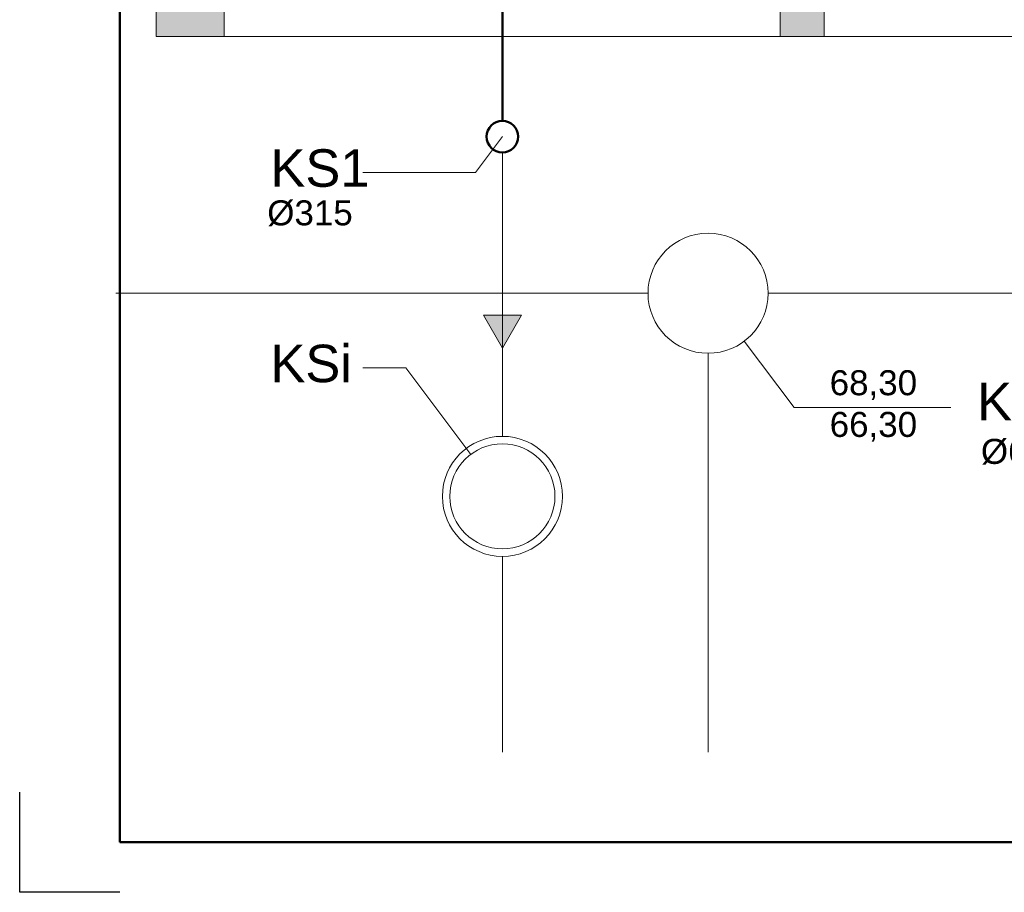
# Model space of a CAD drawing. Header units: millimetres. Extents: x -23540 to 53212, y -37964 to 41185.
# Tile 71 of 203: x -4195 to -3211, y -33145 to -32273. Entities that reach past the tile are written whole.
import ezdxf

# ---------------------------------------------------------------- set-up
doc = ezdxf.new("R2010")
doc.units = ezdxf.units.MM
doc.linetypes.add('DIVIDEX2', pattern=[2.5, 1, -0.5, 0, -0.5, 0, -0.5])
doc.layers.get('0').update_dxf_attribs({"lineweight": 18})
for name, color, linetype, lineweight in [('BA_KS_ist.', 34, 'Continuous', 50), ('M_Ramki do druku', 7, 'Continuous', 18), ('M_Ramki rysunków', 2, 'Continuous', 18), ('MM_KS_OPISY', 7, 'Continuous', 9), ('mm_sprężone', 7, 'Continuous', 50), ('mm_wentylacja_bloki', 7, 'Continuous', 18), ('PG_ŚCIANY_DZIAŁOWE', 3, 'Continuous', 18), ('Przekrojowa', 60, 'Continuous', 18)]:
    doc.layers.add(name, color=color, linetype=linetype, lineweight=lineweight)
doc.styles.get("Standard").update_dxf_attribs({"font": 'arial.ttf'})

# ---------------------------------------------------------------- blocks, each defined once
blk = doc.blocks.new('ksstrz')
at = {"layer": 'mm_sprężone', "linetype": 'DIVIDEX2', "lineweight": 30}
h = blk.add_hatch(color=256, dxfattribs=at)
h.dxf.hatch_style = 1
h.paths.add_polyline_path([(28045.5, -44864.49), (28060.5, -44838.51), (28030.5, -44838.51)])
at = {"layer": 'mm_wentylacja_bloki'}
for p, q in [((28030.5, -44838.51), (28045.5, -44864.49)), ((28060.5, -44838.51), (28030.5, -44838.51)), ((28045.5, -44864.49), (28060.5, -44838.51))]:
    blk.add_line(p, q, dxfattribs=at)

msp = doc.modelspace()

# ---------------------------------------------------------------- hatches: boundary and pattern name
at = {"layer": 'PG_ŚCIANY_DZIAŁOWE', "true_color": 0x636466, "transparency": 33554610}
h = msp.add_hatch(color=251, dxfattribs=at)
h.dxf.hatch_style = 1
h.paths.add_polyline_path([(-4004.41, -32077.34), (-4043.53, -32077.34), (-4043.53, -32144.83), (-4058.41, -32144.83), (-4058.41, -32289.84), (-3990.41, -32289.84), (-3990.41, -32235.84), (-3990.41, -32220.84), (-4004.41, -32220.84)])
h.paths.add_polyline_path([(-4043.53, -32077.34), (-4058.41, -32077.34), (-4058.41, -32144.83), (-4043.53, -32144.83)], flags=17)
h = msp.add_hatch(color=251, dxfattribs=at)
h.dxf.hatch_style = 1
h.paths.add_polyline_path([(-3390.91, -32219.84), (-3434.91, -32219.84), (-3434.91, -32289.84), (-3390.91, -32289.84)])

# ---------------------------------------------------------------- linework, layer by layer
at = {"color": 251, "true_color": 0x636466}
for p, q in [((-4058.41, -32289.84), (-4058.41, -32077.34)), ((-3434.91, -32219.84), (-3434.91, -32289.84)), ((-3390.91, -32219.84), (-3390.91, -32289.84)), ((-3990.41, -32235.84), (-3990.41, -32289.84)), ((-2597.41, -32289.84), (-4058.41, -32289.84))]:
    msp.add_line(p, q, dxfattribs=at)
at = {"color": 251, "lineweight": 20, "true_color": 0x636466}
msp.add_line((-3712.91, -32327.7), (-3712.91, -32226.66), dxfattribs=at)
at = {"layer": 'BA_KS_ist.', "linetype": 'Continuous', "ltscale": 25}
msp.add_line((-3712.4, -32374.09), (-3712.4, -30212.11), dxfattribs=at)
msp.add_lwpolyline([(-3420.8, -30183.83), (-3612.02, -30183.83), (-3712.4, -30284.21), (-3712.4, -32374.09)], dxfattribs=at)
msp.add_circle((-3712.4, -32389.84), 15.75, dxfattribs=at)
at = {"layer": 'BA_KS_ist.', "linetype": 'Continuous', "lineweight": 15, "ltscale": 25}
for radius in [60, 52.5]:
    msp.add_circle((-3712.4, -32749.49), radius, dxfattribs=at)
at = {"layer": 'M_Ramki do druku', "color": 251, "lineweight": -2, "true_color": 0x636466}
msp.add_lwpolyline([(-4094.73, -33145.36), (-4194.73, -33145.36), (-4194.73, -33045.36)], dxfattribs=at)
at = {"layer": 'M_Ramki rysunków', "color": 18, "lineweight": 50, "true_color": 0x000000}
for p, q in [((-4094.73, -33095.36), (-4094.73, -28995.36)), ((-1274.73, -33095.36), (-4094.73, -33095.36))]:
    msp.add_line(p, q, dxfattribs=at)
at = {"layer": 'MM_KS_OPISY'}
for p, q in [((-3712.4, -32389.84), (-3739.29, -32425.6)), ((-3739.29, -32425.6), (-3851.87, -32425.6)), ((-3421.01, -32660.67), (-3470.86, -32594.39)), ((-3809.06, -32620.96), (-3851.87, -32620.96)), ((-3743.95, -32707.54), (-3809.06, -32620.96)), ((-3421.01, -32660.67), (-3264.41, -32660.67))]:
    msp.add_line(p, q, dxfattribs=at)
at = {"layer": 'Przekrojowa'}
for p, q in [((-3712.4, -32689.49), (-3712.4, -32405.59)), ((-3566.92, -32546.44), (-4098.79, -32546.44)), ((-3177.62, -32546.44), (-3446.92, -32546.44)), ((-3506.92, -32606.44), (-3506.92, -33005.34)), ((-3712.4, -32809.49), (-3712.4, -33005.34))]:
    msp.add_line(p, q, dxfattribs=at)
msp.add_circle((-3506.92, -32546.44), 60, dxfattribs=at)

# ---------------------------------------------------------------- block references
at = {"layer": 'mm_sprężone', "color": 2, "linetype": 'DIVIDEX2', "lineweight": 30, "xscale": 1.27, "yscale": 1.27, "zscale": 1.27, "rotation": 120.0000000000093}
msp.add_blockref('ksstrz', (-35228.77, -91903.16), dxfattribs=at)

# ---------------------------------------------------------------- texts
at = {"layer": 'MM_KS_OPISY', "char_height": 37.5, "attachment_point": 1}
for s, insert in [('KS1', (-3944.24, -32402.5)), ('KSi', (-3944.24, -32597.86)), ('KDi', (-3238.11, -32635.92))]:
    msp.add_mtext_dynamic_manual_height_columns(s, width=6.3197, gutter_width=1, heights=[0], dxfattribs=dict(at, insert=insert))
at = {"layer": 'MM_KS_OPISY', "char_height": 25, "width": 315.9864, "attachment_point": 1}
for s, insert in [('%%C315', (-3947.38, -32453.55)), ('68,30\\P66,30', (-3385.4, -32623.39)), ('%%C600', (-3234.27, -32692.02))]:
    msp.add_mtext(s, dxfattribs=dict(at, insert=insert))

doc.saveas('drawing.dxf')
